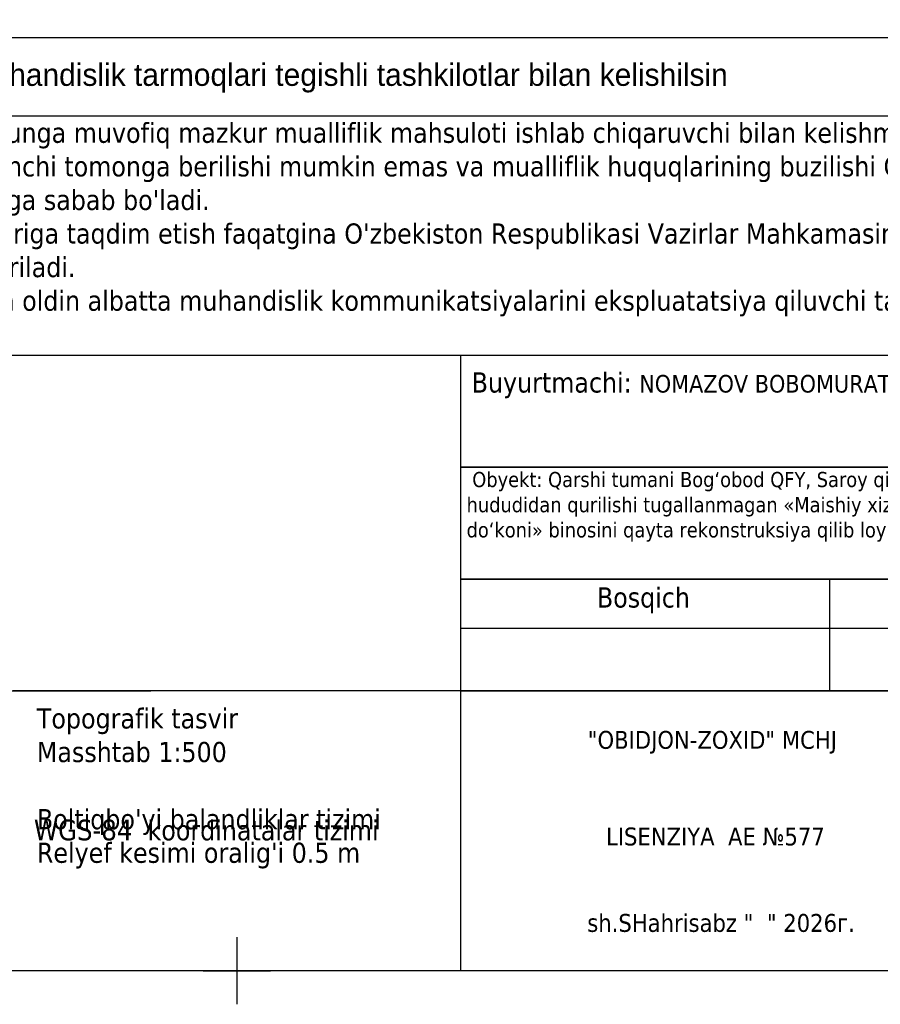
# Model space of a CAD drawing. Header units: metres. Extents: x 703769 to 722343, y 4313031 to 4317457.
# Tile 232 of 256: x 708869 to 708907, y 4313677 to 4313721. Entities that reach past the tile are written whole.
import ezdxf

# ---------------------------------------------------------------- set-up
doc = ezdxf.new("R2010")
doc.units = ezdxf.units.M
doc.header["$LTSCALE"] = 0.5
for name, color, linetype in [('(001) Сетка', 92, 'Continuous'), ('(002) Рамка', 7, 'Continuous'), ('DECOR_OBJCT_#####_L', 7, 'Continuous'), ('DECOR_OBJCT_#####_T', 7, 'Continuous')]:
    doc.layers.add(name, color=color, linetype=linetype)
doc.styles.add('BM-431', font='txt')
doc.styles.add('Shtamp', font='tahoma.ttf')
doc.styles.get("Standard").update_dxf_attribs({"font": 'times.ttf'})

# ---------------------------------------------------------------- blocks, each defined once
blk = doc.blocks.new('Setka')
at = {"layer": '(001) Сетка'}
for p, q in [((0, 1.5), (0, -1.5)), ((-1.5, 0), (1.5, 0))]:
    blk.add_line(p, q, dxfattribs=at)

msp = doc.modelspace()

# ---------------------------------------------------------------- linework, layer by layer
at = {"layer": '(002) Рамка', "color": 0}
msp.add_lwpolyline([(707528.465, 4316578.456), (708928.465, 4316578.456), (708928.465, 4313678.456), (707528.465, 4313678.456)], close=True, dxfattribs=at)
at = {"layer": 'DECOR_OBJCT_#####_L'}
msp.add_line((708835.965, 4313705.955), (708928.462, 4313705.955), dxfattribs=at)
at = {"layer": 'DECOR_OBJCT_#####_L', "flags": 128}
for points in [[(708835.968, 4313720.151), (708928.465, 4313720.151), (708928.465, 4313678.456), (708835.965, 4313678.456)], [(708888.463, 4313700.955), (708928.462, 4313700.955)], [(708888.463, 4313695.955), (708928.462, 4313695.955)], [(708888.463, 4313690.956), (708928.462, 4313690.956)]]:
    msp.add_lwpolyline(points, close=True, dxfattribs=at)
for points in [[(708835.965, 4313716.649), (708928.465, 4313716.649)], [(708888.463, 4313705.955), (708888.463, 4313678.456)], [(708904.963, 4313690.956), (708904.963, 4313695.955)], [(708888.463, 4313693.769), (708928.462, 4313693.769)], [(708840.092, 4313690.956), (708874.62, 4313690.956)], [(708888.463, 4313690.956), (708868.464, 4313690.956)]]:
    msp.add_lwpolyline(points, dxfattribs=at)

# ---------------------------------------------------------------- block references
at = {"layer": '(001) Сетка'}
msp.add_blockref('Setka', (708878.465, 4313678.456), dxfattribs=at)

# ---------------------------------------------------------------- texts
at = {"layer": 'DECOR_OBJCT_#####_T', "color": 1, "insert": (708861.533, 4313718.991), "char_height": 1, "width": 91.35603, "attachment_point": 1, "style": 'BM-431'}
msp.add_mtext('Yer osti muhandislik tarmoqlari tegishli tashkilotlar bilan kelishilsin', dxfattribs=at)
at = {"layer": 'DECOR_OBJCT_#####_T', "attachment_point": 1, "style": 'Shtamp'}
for s, insert, char_height, width in [('\\pi-1.8,l2.7,t2.7;1.^I"Mualliflik huquqi va turdosh huquqlar to\'g\'risida"gi Qonunga muvofiq mazkur mualliflik mahsuloti ishlab chiqaruvchi bilan kelishmasdan to\'liq yoki qisman ko\'paytirilishi, chop etilishi, tarqatilishi, shuningdek uchinchi tomonga berilishi mumkin emas va mualliflik huquqlarining buzilishi O\'zbekiston Respublikasining amaldagi qonunchiligiga muvofiq javobgarlikka tortilishiga sabab bo\'ladi.\\P2.^IUshbu mahsulotni O\'zbekiston Respublikasi norezidentlariga taqdim etish faqatgina O\'zbekiston Respublikasi Vazirlar Mahkamasining ruxsati bilan amaldagi qonunchilikka muvofiq belgilangan tartibda amalga oshiriladi.\\P3. Pudratchi (buyurtmachi) yer  q{\\fTahoma|b0|i0|c238|p34;azish} ishlarini boshlashdan oldin albatta muhandislik kommunikatsiyalarini ekspluatatsiya qiluvсhi tashkilotlar vakillarini chaqirishlari shart.\\P ', (708835.65, 4313716.346), 0.9, 92.18669), ('Buyurtmachi: {\\H0.875x;\\C250;\\c3355443;NOMAZOV BOBOMURAT ASHIROVICH}', (708888.96, 4313705.189), 0.9, 26.97641), (" Obyekt: Qarshi tumani Bogʻobod QFY, Saroy qishlog'i, 229-uy hududidan qurilishi tugallanmagan «Maishiy xizmat ko‘rsatish va Savdo do‘koni» binosini qayta rekonstruksiya qilib loyihalashtirish uchun. ", (708888.733, 4313700.741), 0.675, 28.93114), ('{\\fTahoma|b0|i0|c0|p34;Bosqich}', (708894.556, 4313695.583), 0.9, 87.20156), ("\\pi0.5,t0,0.1,0.875;{\\H1.029x;Topografik tasvir    \\H1.607x; \\H0.6222x;\\P\\pt0,0.1,0.5,0.875;Masshtab 1:500\\H1.853x; \\H0.5396x;\\P\\H0.9998x;\\PBoltiqbo'yi balandliklar tizimi\\H1.796x; \\H0.5568x;\\PRelyef kesimi oralig'i 0.5 m\\H1.793x; }", (708869.033, 4313690.18), 0.875, 16.30075), ('{\\H1.0286x;WGS-84}  koordinatalar tizimi', (708869.4, 4313685.208), 0.9, 87.20156)]:
    msp.add_mtext(s, dxfattribs=dict(at, insert=insert, char_height=char_height, width=width))
at = {"layer": 'DECOR_OBJCT_#####_T', "color": 5, "insert": (708894.149, 4313689.171), "char_height": 0.8, "width": 21.60551, "attachment_point": 1}
msp.add_mtext('\\pxi-12,l12;{\\fTahoma|b0|i0|c204|p34;"\\fTahoma|b0|i0|c0|p34;OBIDJON-ZOXID\\fTahoma|b0|i0|c204|p34;" \\fTahoma|b0|i0|c0|p34;MCHJ }', dxfattribs=at)
at = {"layer": 'DECOR_OBJCT_#####_T', "char_height": 0.8, "width": 87.2044, "attachment_point": 1}
for s, insert in [('{\\fTahoma|b0|i0|c204|p34; \\fTahoma|b0|i0|c0|p34;LISENZIYA\\fTahoma|b0|i0|c204|p34; \\fTahoma|b0|i0|c0|p34; AE \\fTahoma|b0|i0|c204|p34;№577 }', (708894.663, 4313684.855)), ('{\\fTahoma|b0|i0|c0|p34;sh\\fTahoma|b0|i0|c204|p34;.\\fTahoma|b0|i0|c0|p34;SHahrisabz\\fTahoma|b0|i0|c204|p34; "  " 2026г.}', (708894.126, 4313680.993))]:
    msp.add_mtext(s, dxfattribs=dict(at, insert=insert))

doc.saveas('drawing.dxf')
